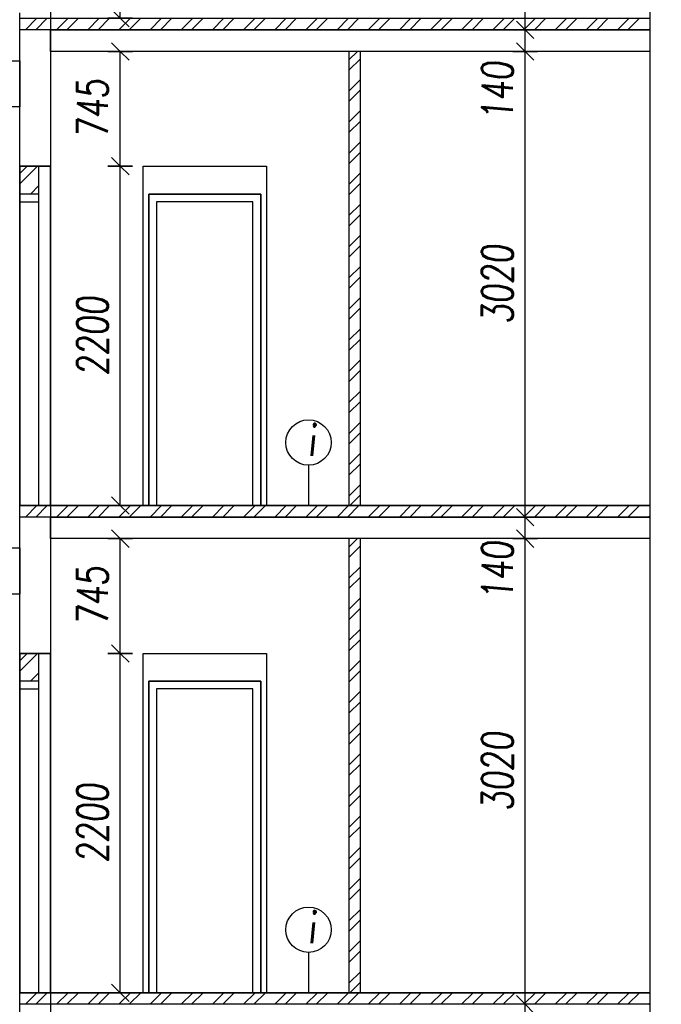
# Model space of a CAD drawing. Header units: millimetres. Extents: x 22267 to 193155, y 329430 to 541733.
# Tile 78 of 89: x 136537 to 140697, y 392595 to 398981. Entities that reach past the tile are written whole.
import ezdxf

# ---------------------------------------------------------------- set-up
doc = ezdxf.new("R2010")
doc.units = ezdxf.units.MM
doc.linetypes.add('ČERCHOVANÁ', pattern=[25.4, 12.7, -6.35, 0, -6.35])
for name, color, linetype in [('BOURÁNÍ PŘÍČEK', 30, 'Continuous'), ('DVERE', 4, 'Continuous'), ('KOTY_100', 7, 'Continuous'), ('KÓTY BP PODLAHA', 255, 'Continuous'), ('KÓTY BP PŘÍČKY', 255, 'Continuous'), ('OSY', 7, 'Continuous'), ('TENKA', 4, 'Continuous'), ('TLUSTA', 2, 'Continuous'), ('ŽB', 1, 'Continuous')]:
    doc.layers.add(name, color=color, linetype=linetype)
doc.styles.add('CS-ROMANS', font='romans.shx', dxfattribs={"width": 0.75, "oblique": 5})
doc.styles.add('CS-ROMANS_100', font='romans.shx', dxfattribs={"width": 0.75, "oblique": 5, "height": 200})
doc.dimstyles.new('A_KÓTA_100', dxfattribs={"dimtxt": 200, "dimasz": 4, "dimexe": 100, "dimexo": 1500, "dimgap": 80, "dimtad": 1, "dimdec": 0, "dimdsep": 46, "dimtxsty": 'CS-ROMANS_100', "dimblk": 'KOT_CARA20', "dimcen": 90, "dimse1": 1, "dimse2": 1, "dimclrd": 256, "dimclre": 256, "dimclrt": 256, "dimadec": 0, "dimazin": 0, "dimtfac": 1, "dimtdec": 0, "dimtix": 1, "dimtmove": 2, "dimatfit": 3, "dimldrblk": 'OBLIQUE', "dimfxl": 1, "dimfxlon": 1, "dimtolj": 1, "dimarcsym": 0})

# ---------------------------------------------------------------- blocks, each defined once
blk = doc.blocks.new('KOT_CARA20')
for p, q in [((0, 20), (0, -20)), ((0, 0), (-14.1, -14.1)), ((0, 0), (14.1, 14.1))]:
    blk.add_line(p, q)
blk = doc.blocks.new('*D3218')
at = {"layer": 'Defpoints', "color": 0, "transparency": 16777216}
for p in [(139814.6, 392595.5), (139949.6, 392595.5), (139949.6, 392455.5)]:
    blk.add_point(p, dxfattribs=at)
at = {"layer": 'KOTY_100', "lineweight": -2, "transparency": 16777216}
for p, q in [((139814.6, 392599.5), (139814.6, 392603.5)), ((139814.6, 392455.5), (139814.6, 392595.5)), ((139814.6, 392451.5), (139814.6, 392447.5))]:
    blk.add_line(p, q, dxfattribs=at)
at = {"layer": 'KOTY_100', "lineweight": -2, "transparency": 16777216, "xscale": 4, "yscale": 4, "zscale": 4}
for p, rotation in [((139814.6, 392595.5), 270), ((139814.6, 392455.5), 90)]:
    blk.add_blockref('KOT_CARA20', p, dxfattribs=dict(at, rotation=rotation))
at = {"layer": 'KOTY_100', "transparency": 16777216, "insert": (139634.6, 392215.1), "char_height": 200, "attachment_point": 5, "rotation": 90, "style": 'CS-ROMANS_100'}
blk.add_mtext('\\A1;140', dxfattribs=at)
blk = doc.blocks.new('_OBLIQUE')
at = {"color": 0, "linetype": 'ByBlock', "ltscale": 15}
blk.add_line((-0.5, -0.5), (0.5, 0.5), dxfattribs=at)
blk = doc.blocks.new('*D3219')
at = {"layer": 'Defpoints', "color": 0, "transparency": 16777216}
for p in [(139814.6, 395615.5), (139949.6, 395615.5), (139949.6, 392595.5)]:
    blk.add_point(p, dxfattribs=at)
at = {"layer": 'KOTY_100', "lineweight": -2, "transparency": 16777216}
blk.add_line((139814.6, 392599.5), (139814.6, 395611.5), dxfattribs=at)
at = {"layer": 'KOTY_100', "lineweight": -2, "transparency": 16777216, "xscale": 4, "yscale": 4, "zscale": 4}
for p, rotation in [((139814.6, 395615.5), 90), ((139814.6, 392595.5), 270)]:
    blk.add_blockref('KOT_CARA20', p, dxfattribs=dict(at, rotation=rotation))
at = {"layer": 'KOTY_100', "transparency": 16777216, "insert": (139634.6, 394105.5), "char_height": 200, "attachment_point": 5, "rotation": 90, "style": 'CS-ROMANS_100'}
blk.add_mtext('\\A1;3020', dxfattribs=at)
blk = doc.blocks.new('*D3220')
at = {"layer": 'Defpoints', "color": 0, "transparency": 16777216}
for p in [(139814.6, 395755.5), (140020, 395755.5), (139949.6, 395615.5)]:
    blk.add_point(p, dxfattribs=at)
at = {"layer": 'KOTY_100', "lineweight": -2, "transparency": 16777216}
for p, q in [((139814.6, 395759.5), (139814.6, 395763.5)), ((139814.6, 395615.5), (139814.6, 395755.5)), ((139814.6, 395611.5), (139814.6, 395607.5))]:
    blk.add_line(p, q, dxfattribs=at)
at = {"layer": 'KOTY_100', "lineweight": -2, "transparency": 16777216, "xscale": 4, "yscale": 4, "zscale": 4}
for p, rotation in [((139814.6, 395755.5), 270), ((139814.6, 395615.5), 90)]:
    blk.add_blockref('KOT_CARA20', p, dxfattribs=dict(at, rotation=rotation))
at = {"layer": 'KOTY_100', "transparency": 16777216, "insert": (139634.6, 395407.2), "char_height": 200, "attachment_point": 5, "rotation": 90, "style": 'CS-ROMANS_100'}
blk.add_mtext('\\A1;140', dxfattribs=at)
blk = doc.blocks.new('*D3221')
at = {"layer": 'Defpoints', "color": 0, "transparency": 16777216}
for p in [(139814.6, 398775.5), (139949.6, 398775.5), (140020, 395755.5)]:
    blk.add_point(p, dxfattribs=at)
at = {"layer": 'KOTY_100', "lineweight": -2, "transparency": 16777216}
blk.add_line((139814.6, 395759.5), (139814.6, 398771.5), dxfattribs=at)
at = {"layer": 'KOTY_100', "lineweight": -2, "transparency": 16777216, "xscale": 4, "yscale": 4, "zscale": 4}
for p, rotation in [((139814.6, 398775.5), 90), ((139814.6, 395755.5), 270)]:
    blk.add_blockref('KOT_CARA20', p, dxfattribs=dict(at, rotation=rotation))
at = {"layer": 'KOTY_100', "transparency": 16777216, "insert": (139634.6, 397265.5), "char_height": 200, "attachment_point": 5, "rotation": 90, "style": 'CS-ROMANS_100'}
blk.add_mtext('\\A1;3020', dxfattribs=at)
blk = doc.blocks.new('*D3222')
at = {"layer": 'Defpoints', "color": 0, "transparency": 16777216}
for p in [(139814.6, 398915.5), (139949.6, 398915.5), (139949.6, 398775.5)]:
    blk.add_point(p, dxfattribs=at)
at = {"layer": 'KOTY_100', "lineweight": -2, "transparency": 16777216}
for p, q in [((139814.6, 398919.5), (139814.6, 398923.5)), ((139814.6, 398775.5), (139814.6, 398915.5)), ((139814.6, 398771.5), (139814.6, 398767.5))]:
    blk.add_line(p, q, dxfattribs=at)
at = {"layer": 'KOTY_100', "lineweight": -2, "transparency": 16777216, "xscale": 4, "yscale": 4, "zscale": 4}
for p, rotation in [((139814.6, 398915.5), 270), ((139814.6, 398775.5), 90)]:
    blk.add_blockref('KOT_CARA20', p, dxfattribs=dict(at, rotation=rotation))
at = {"layer": 'KOTY_100', "transparency": 16777216, "insert": (139634.6, 398518.4), "char_height": 200, "attachment_point": 5, "rotation": 90, "style": 'CS-ROMANS_100'}
blk.add_mtext('\\A1;140', dxfattribs=at)
blk = doc.blocks.new('*D3223')
at = {"layer": 'Defpoints', "color": 0, "transparency": 16777216}
for p in [(139814.6, 401935.5), (140093.6, 401935.5), (139949.6, 398915.5)]:
    blk.add_point(p, dxfattribs=at)
at = {"layer": 'KOTY_100', "lineweight": -2, "transparency": 16777216}
blk.add_line((139814.6, 398919.5), (139814.6, 401931.5), dxfattribs=at)
at = {"layer": 'KOTY_100', "lineweight": -2, "transparency": 16777216, "xscale": 4, "yscale": 4, "zscale": 4}
for p, rotation in [((139814.6, 401935.5), 90), ((139814.6, 398915.5), 270)]:
    blk.add_blockref('KOT_CARA20', p, dxfattribs=dict(at, rotation=rotation))
at = {"layer": 'KOTY_100', "transparency": 16777216, "insert": (139634.6, 400425.5), "char_height": 200, "attachment_point": 5, "rotation": 90, "style": 'CS-ROMANS_100'}
blk.add_mtext('\\A1;3020', dxfattribs=at)
blk = doc.blocks.new('*D3454')
at = {"layer": 'Defpoints', "color": 0, "transparency": 16777216}
for p in [(136737.4, 394870.5), (137189.8, 394870.5), (136832.1, 392670.5)]:
    blk.add_point(p, dxfattribs=at)
at = {"layer": 'KÓTY BP PŘÍČKY', "lineweight": -2, "transparency": 16777216}
blk.add_line((137189.8, 392674.5), (137189.8, 394866.5), dxfattribs=at)
at = {"layer": 'KÓTY BP PŘÍČKY', "lineweight": -2, "transparency": 16777216, "xscale": 4, "yscale": 4, "zscale": 4}
for p, rotation in [((137189.8, 394870.5), 90), ((137189.8, 392670.5), 270)]:
    blk.add_blockref('KOT_CARA20', p, dxfattribs=dict(at, rotation=rotation))
at = {"layer": 'KÓTY BP PŘÍČKY', "transparency": 16777216, "insert": (137009.8, 393770.5), "char_height": 200, "attachment_point": 5, "rotation": 90, "style": 'CS-ROMANS_100'}
blk.add_mtext('\\A1;2200', dxfattribs=at)
blk = doc.blocks.new('*D3455')
at = {"layer": 'Defpoints', "color": 0, "transparency": 16777216}
for p in [(137189.8, 395615.5), (137397, 395615.5), (136737.4, 394870.5)]:
    blk.add_point(p, dxfattribs=at)
at = {"layer": 'KÓTY BP PŘÍČKY', "lineweight": -2, "transparency": 16777216}
blk.add_line((137189.8, 394874.5), (137189.8, 395611.5), dxfattribs=at)
at = {"layer": 'KÓTY BP PŘÍČKY', "lineweight": -2, "transparency": 16777216, "xscale": 4, "yscale": 4, "zscale": 4}
for p, rotation in [((137189.8, 395615.5), 90), ((137189.8, 394870.5), 270)]:
    blk.add_blockref('KOT_CARA20', p, dxfattribs=dict(at, rotation=rotation))
at = {"layer": 'KÓTY BP PŘÍČKY', "transparency": 16777216, "insert": (137009.8, 395243), "char_height": 200, "attachment_point": 5, "rotation": 90, "style": 'CS-ROMANS_100'}
blk.add_mtext('\\A1;745', dxfattribs=at)
blk = doc.blocks.new('*D3456')
at = {"layer": 'Defpoints', "color": 0, "transparency": 16777216}
for p in [(136737.4, 398030.5), (137189.8, 398030.5), (136832.1, 395830.5)]:
    blk.add_point(p, dxfattribs=at)
at = {"layer": 'KÓTY BP PŘÍČKY', "lineweight": -2, "transparency": 16777216}
blk.add_line((137189.8, 395834.5), (137189.8, 398026.5), dxfattribs=at)
at = {"layer": 'KÓTY BP PŘÍČKY', "lineweight": -2, "transparency": 16777216, "xscale": 4, "yscale": 4, "zscale": 4}
for p, rotation in [((137189.8, 398030.5), 90), ((137189.8, 395830.5), 270)]:
    blk.add_blockref('KOT_CARA20', p, dxfattribs=dict(at, rotation=rotation))
at = {"layer": 'KÓTY BP PŘÍČKY', "transparency": 16777216, "insert": (137009.8, 396930.5), "char_height": 200, "attachment_point": 5, "rotation": 90, "style": 'CS-ROMANS_100'}
blk.add_mtext('\\A1;2200', dxfattribs=at)
blk = doc.blocks.new('*D3457')
at = {"layer": 'Defpoints', "color": 0, "transparency": 16777216}
for p in [(137189.8, 398775.5), (137397, 398775.5), (136737.4, 398030.5)]:
    blk.add_point(p, dxfattribs=at)
at = {"layer": 'KÓTY BP PŘÍČKY', "lineweight": -2, "transparency": 16777216}
blk.add_line((137189.8, 398034.5), (137189.8, 398771.5), dxfattribs=at)
at = {"layer": 'KÓTY BP PŘÍČKY', "lineweight": -2, "transparency": 16777216, "xscale": 4, "yscale": 4, "zscale": 4}
for p, rotation in [((137189.8, 398775.5), 90), ((137189.8, 398030.5), 270)]:
    blk.add_blockref('KOT_CARA20', p, dxfattribs=dict(at, rotation=rotation))
at = {"layer": 'KÓTY BP PŘÍČKY', "transparency": 16777216, "insert": (137009.8, 398403), "char_height": 200, "attachment_point": 5, "rotation": 90, "style": 'CS-ROMANS_100'}
blk.add_mtext('\\A1;745', dxfattribs=at)
blk = doc.blocks.new('*D3458')
at = {"layer": 'Defpoints', "color": 0, "transparency": 16777216}
for p in [(136737.4, 401190.5), (137189.8, 401190.5), (136832.1, 398990.5)]:
    blk.add_point(p, dxfattribs=at)
at = {"layer": 'KÓTY BP PŘÍČKY', "lineweight": -2, "transparency": 16777216}
blk.add_line((137189.8, 398994.5), (137189.8, 401186.5), dxfattribs=at)
at = {"layer": 'KÓTY BP PŘÍČKY', "lineweight": -2, "transparency": 16777216, "xscale": 4, "yscale": 4, "zscale": 4}
for p, rotation in [((137189.8, 401190.5), 90), ((137189.8, 398990.5), 270)]:
    blk.add_blockref('KOT_CARA20', p, dxfattribs=dict(at, rotation=rotation))
at = {"layer": 'KÓTY BP PŘÍČKY', "transparency": 16777216, "insert": (137009.8, 400090.5), "char_height": 200, "attachment_point": 5, "rotation": 90, "style": 'CS-ROMANS_100'}
blk.add_mtext('\\A1;2200', dxfattribs=at)

msp = doc.modelspace()

# ---------------------------------------------------------------- hatches: boundary and pattern name
at = {"layer": 'BOURÁNÍ PŘÍČEK'}
h = msp.add_hatch(dxfattribs=at)
h.set_pattern_fill('ANSI32', color=256, scale=15)
h.set_pattern_definition([(45, (-2e-10, -3160), (-101.02788, 101.02788), []), (45, (67.35, -3160), (-101.02788, 101.02788), [])])
h.paths.add_polyline_path([(136537.4, 398990.5), (140622.4, 398990.5), (140622.4, 398915.5), (136537.4, 398915.5)])
h = msp.add_hatch(dxfattribs=at)
h.set_pattern_fill('ANSI32', color=256, scale=15)
h.set_pattern_definition([(45, (98618.94, -4225), (-101.02788, 101.02788), []), (45, (98686.29, -4225), (-101.02788, 101.02788), [])])
h.paths.add_polyline_path([(138672.4, 398775.5), (138747.4, 398775.5), (138747.4, 395830.5), (138672.4, 395830.5)])
h = msp.add_hatch(dxfattribs=at)
h.set_pattern_fill('ANSI32', color=256, scale=15)
h.set_pattern_definition([(45, (96476.44, -4970), (-101.02788, 101.02788), []), (45, (96543.79, -4970), (-101.02788, 101.02788), [])])
h.paths.add_polyline_path([(136537.4, 398030.5), (136662.4, 398030.5), (136662.4, 397850.5), (136537.4, 397850.5)])
h = msp.add_hatch(dxfattribs=at)
h.set_pattern_fill('ANSI32', color=256, scale=15)
h.set_pattern_definition([(45, (0, -6320), (-101.02788, 101.02788), []), (45, (67.35, -6320), (-101.02788, 101.02788), [])])
h.paths.add_polyline_path([(136537.4, 395830.5), (140622.4, 395830.5), (140622.4, 395755.5), (136537.4, 395755.5)])
h = msp.add_hatch(dxfattribs=at)
h.set_pattern_fill('ANSI32', color=256, scale=15)
h.set_pattern_definition([(45, (98618.94, -7385), (-101.02788, 101.02788), []), (45, (98686.29, -7385), (-101.02788, 101.02788), [])])
h.paths.add_polyline_path([(138672.4, 395615.5), (138747.4, 395615.5), (138747.4, 392670.5), (138672.4, 392670.5)])
h = msp.add_hatch(dxfattribs=at)
h.set_pattern_fill('ANSI32', color=256, scale=15)
h.set_pattern_definition([(45, (96476.44, -8130), (-101.02788, 101.02788), []), (45, (96543.79, -8130), (-101.02788, 101.02788), [])])
h.paths.add_polyline_path([(136537.4, 394870.5), (136662.4, 394870.5), (136662.4, 394690.5), (136537.4, 394690.5)])
h = msp.add_hatch(dxfattribs=at)
h.set_pattern_fill('ANSI32', color=256, scale=15)
h.set_pattern_definition([(45, (0, -9480), (-101.02788, 101.02788), []), (45, (67.35, -9480), (-101.02788, 101.02788), [])])
h.paths.add_polyline_path([(136537.4, 392670.5), (140622.4, 392670.5), (140622.4, 392595.5), (136537.4, 392595.5)])

# ---------------------------------------------------------------- linework, layer by layer
for points in [[(136737.4, 406325.5), (136737.4, 336050.5)], [(138672.4, 398775.5), (138672.4, 395830.5)], [(138747.4, 395830.5), (138747.4, 398775.5)], [(136662.4, 395830.5), (136662.4, 398030.5)], [(138672.4, 395615.5), (138672.4, 392670.5)], [(138747.4, 392670.5), (138747.4, 395615.5)], [(136662.4, 392670.5), (136662.4, 394870.5)]]:
    msp.add_lwpolyline(points, dxfattribs=at)
for points in [[(136537.4, 398990.5), (140622.4, 398990.5), (140622.4, 398915.5), (136537.4, 398915.5)], [(136537.4, 395830.5), (136737.4, 395830.5), (136737.4, 398030.5), (136537.4, 398030.5)], [(136537.4, 397800.5), (136662.4, 397800.5), (136662.4, 397850.5), (136537.4, 397850.5)], [(137374.9, 395830.5), (138099.9, 395830.5), (138099.9, 397850.5), (137374.9, 397850.5)], [(137424.9, 395830.5), (138049.9, 395830.5), (138049.9, 397800.5), (137424.9, 397800.5)], [(136537.4, 395830.5), (140622.4, 395830.5), (140622.4, 395755.5), (136537.4, 395755.5)], [(136537.4, 392670.5), (136737.4, 392670.5), (136737.4, 394870.5), (136537.4, 394870.5)], [(136537.4, 394640.5), (136662.4, 394640.5), (136662.4, 394690.5), (136537.4, 394690.5)], [(137374.9, 392670.5), (138099.9, 392670.5), (138099.9, 394690.5), (137374.9, 394690.5)], [(137424.9, 392670.5), (138049.9, 392670.5), (138049.9, 394640.5), (137424.9, 394640.5)], [(136537.4, 392670.5), (140622.4, 392670.5), (140622.4, 392595.5), (136537.4, 392595.5)]]:
    msp.add_lwpolyline(points, close=True, dxfattribs=at)
at = {"layer": 'DVERE'}
for points in [[(137337.4, 398030.5), (138137.4, 398030.5), (138137.4, 395830.5), (137337.4, 395830.5)], [(137337.4, 394870.5), (138137.4, 394870.5), (138137.4, 392670.5), (137337.4, 392670.5)]]:
    msp.add_lwpolyline(points, close=True, dxfattribs=at)
at = {"layer": 'KÓTY BP PODLAHA'}
for centre in [(138410.3, 396239), (138410.3, 393079)]:
    msp.add_circle(centre, 147.1, dxfattribs=at)
at = {"layer": 'KÓTY BP PŘÍČKY'}
for p, q in [((138410.3, 396091.9), (138410.3, 395830.5)), ((138410.3, 392931.9), (138410.3, 392670.5))]:
    msp.add_line(p, q, dxfattribs=at)
at = {"layer": 'OSY', "linetype": 'ČERCHOVANÁ', "ltscale": 25}
msp.add_lwpolyline([(136537.4, 331387.3), (136537.4, 408305.5)], dxfattribs=at)
at = {"layer": 'TENKA'}
for points in [[(140622.4, 398915.5), (136737.4, 398915.5)], [(134762.4, 398415.5), (129937.4, 398415.5), (129937.4, 398715.5), (136537.4, 398715.5), (136537.4, 398415.5), (134837.4, 398415.5)], [(140622.4, 395755.5), (136737.4, 395755.5)], [(134762.4, 395255.5), (129937.4, 395255.5), (129937.4, 395555.5), (136537.4, 395555.5), (136537.4, 395255.5), (134837.4, 395255.5)]]:
    msp.add_lwpolyline(points, dxfattribs=at)
for points in [[(136537.4, 398030.5), (136737.4, 398030.5), (136737.4, 395830.5), (136537.4, 395830.5)], [(137374.9, 397850.5), (138099.9, 397850.5), (138099.9, 395830.5), (137374.9, 395830.5)], [(136537.4, 394870.5), (136737.4, 394870.5), (136737.4, 392670.5), (136537.4, 392670.5)], [(137374.9, 394690.5), (138099.9, 394690.5), (138099.9, 392670.5), (137374.9, 392670.5)]]:
    msp.add_lwpolyline(points, close=True, dxfattribs=at)
at = {"layer": 'TLUSTA'}
for points in [[(140622.4, 402075.5), (140622.4, 349935.5)], [(140622.4, 398775.5), (136737.4, 398775.5)], [(140622.4, 395830.5), (136737.4, 395830.5)], [(140622.4, 395615.5), (136737.4, 395615.5)], [(140622.4, 392670.5), (136737.4, 392670.5)]]:
    msp.add_lwpolyline(points, dxfattribs=at)
at = {"layer": 'ŽB'}
msp.add_lwpolyline([(140622.4, 402075.5), (140622.4, 349935.5), (140772.4, 349935.5), (140772.4, 402075.5)], dxfattribs=at)
for points in [[(136537.4, 398990.5), (136737.4, 398990.5), (136737.4, 398030.5), (136537.4, 398030.5)], [(136737.4, 398915.5), (140622.4, 398915.5), (140622.4, 398775.5), (136737.4, 398775.5)], [(136537.4, 395830.5), (136737.4, 395830.5), (136737.4, 394870.5), (136537.4, 394870.5)], [(136737.4, 395755.5), (140622.4, 395755.5), (140622.4, 395615.5), (136737.4, 395615.5)], [(136537.4, 392670.5), (136737.4, 392670.5), (136737.4, 391710.5), (136537.4, 391710.5)]]:
    msp.add_lwpolyline(points, close=True, dxfattribs=at)

# ---------------------------------------------------------------- texts
at = {"layer": 'KÓTY BP PODLAHA', "char_height": 200, "width": 78.647, "attachment_point": 4, "style": 'CS-ROMANS'}
for insert in [(138406.4, 396252), (138406.4, 393092)]:
    msp.add_mtext('\\A1;i', dxfattribs=dict(at, insert=insert))

# ---------------------------------------------------------------- dimensions: what is measured, and where the dimension line sits
at = {"layer": 'KOTY_100'}
for base, p1, p2, picture, middle in [((139814.6, 401935.5), (139949.6, 398915.5), (140093.6, 401935.5), '*D3223', (139634.6, 400425.5)), ((139814.6, 398775.5), (140020, 395755.5), (139949.6, 398775.5), '*D3221', (139634.6, 397265.5)), ((139814.6, 395615.5), (139949.6, 392595.5), (139949.6, 395615.5), '*D3219', (139634.6, 394105.5))]:
    dim = msp.add_linear_dim(base=base, p1=p1, p2=p2, angle=90, dimstyle='A_KÓTA_100', dxfattribs=at)
    dim.commit()
    dim.dimension.update_dxf_attribs({"geometry": picture, "text_midpoint": middle})
for base, p1, p2, picture, middle in [((139814.6, 398915.5), (139949.6, 398775.5), (139949.6, 398915.5), '*D3222', (139634.6, 398518.4)), ((139814.6, 395755.5), (139949.6, 395615.5), (140020, 395755.5), '*D3220', (139634.6, 395407.2)), ((139814.6, 392595.5), (139949.6, 392455.5), (139949.6, 392595.5), '*D3218', (139634.6, 392215.1))]:
    dim = msp.add_linear_dim(base=base, p1=p1, p2=p2, angle=90, dimstyle='A_KÓTA_100', dxfattribs=at)
    dim.commit()
    dim.dimension.update_dxf_attribs({"geometry": picture, "text_midpoint": middle, "dimtype": 160})
at = {"layer": 'KÓTY BP PŘÍČKY'}
for base, p1, p2, picture, middle in [((137189.8, 401190.5), (136832.1, 398990.5), (136737.4, 401190.5), '*D3458', (137009.8, 400090.5)), ((137189.8, 398775.5), (136737.4, 398030.5), (137397, 398775.5), '*D3457', (137009.8, 398403)), ((137189.8, 398030.5), (136832.1, 395830.5), (136737.4, 398030.5), '*D3456', (137009.8, 396930.5)), ((137189.8, 395615.5), (136737.4, 394870.5), (137397, 395615.5), '*D3455', (137009.8, 395243)), ((137189.8, 394870.5), (136832.1, 392670.5), (136737.4, 394870.5), '*D3454', (137009.8, 393770.5))]:
    dim = msp.add_linear_dim(base=base, p1=p1, p2=p2, angle=90, dimstyle='A_KÓTA_100', dxfattribs=at)
    dim.commit()
    dim.dimension.update_dxf_attribs({"geometry": picture, "text_midpoint": middle})

doc.saveas('drawing.dxf')
